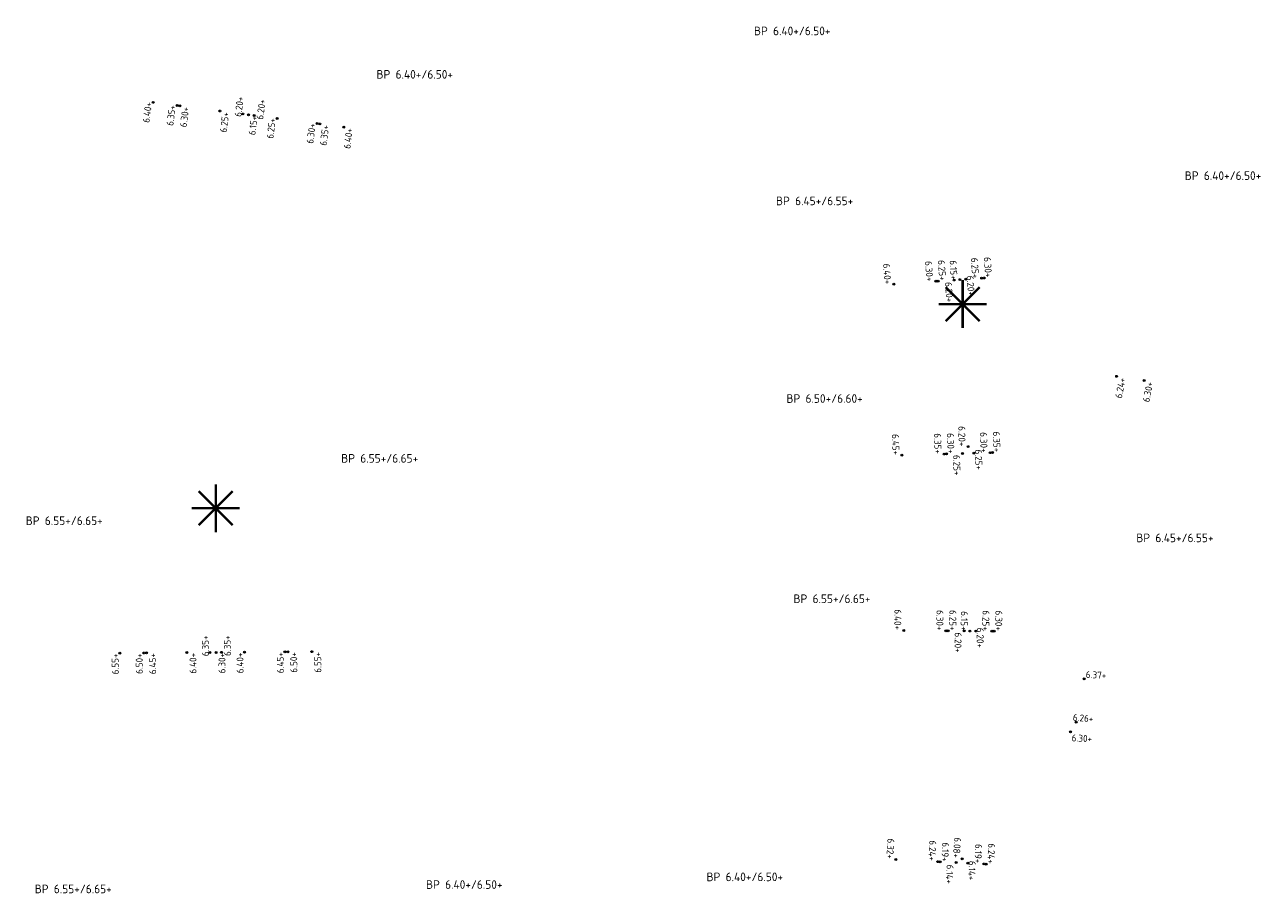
# Model space of a CAD drawing. Extents: x 168267 to 168723, y 448732 to 449595.
# Tile 2 of 32: x 168270 to 168399, y 448850 to 448941. Entities that reach past the tile are written whole.
import ezdxf
from ezdxf.enums import TextEntityAlignment as Align

# ---------------------------------------------------------------- set-up
doc = ezdxf.new("R2010")
doc.units = 0
doc.header["$MEASUREMENT"] = 0
for name, color, linetype, lineweight in [('N-PV-OG-SP_PEIL_0200_BOUWPEIL-T', 30, 'Continuous', 0), ('N-PV-OG-SP_PEIL_0500_KAVELPEIL-S', 140, 'Continuous', 0), ('N-PV-OG-SP_PEIL_0500_WEGPEIL-S', 210, 'Continuous', 0), ('N-PV-OG-SP_PEIL_0500_WEGPEIL_GOOT-S', 190, 'Continuous', 0), ('N-PV-OG-SP_PEIL_BOUWPEIL-S', 30, 'Continuous', 0), ('N-PV-VH-DREMPEL-S', 30, 'Continuous', 25)]:
    doc.layers.add(name, color=color, linetype=linetype, lineweight=lineweight)
doc.styles.add('NLCS-ISO', font='NLCS-ISO.ttf')

# ---------------------------------------------------------------- blocks, each defined once
blk = doc.blocks.new('*U7')
h = blk.add_hatch(color=256)
h.dxf.hatch_style = 1
edge = h.paths.add_edge_path()
edge.add_arc((0, 0), 0.25, 0, 360)
blk.add_circle((0, 0), 0.25)
at = {"ltscale": 0.1, "style": 'NLCS-ISO'}
blk.add_attdef('NAP', text='', height=1.8, dxfattribs=at).set_placement((-0.09, -2.99), align=Align.BOTTOM_RIGHT)
blk = doc.blocks.new('*U35')
h = blk.add_hatch(color=256)
h.dxf.hatch_style = 1
edge = h.paths.add_edge_path()
edge.add_arc((0, 0), 0.25, 0, 360)
blk.add_circle((0, 0), 0.25)
at = {"ltscale": 0.1, "style": 'NLCS-ISO'}
blk.add_attdef('NAP', text='', height=1.8, dxfattribs=at).set_placement((-0.09, -2.99), align=Align.BOTTOM_RIGHT)
blk = doc.blocks.new('SOG-PEIL_BOUWPEIL-SO')
at = {"layer": 'Defpoints'}
blk.add_point((0, 0), dxfattribs=at)
at = {"layer": 'N-PV-OG-SP_PEIL_0200_BOUWPEIL-T', "style": 'NLCS-ISO'}
for tag in ['BOUWPEIL-DEF', 'BOUWPEIL-SP']:
    blk.add_attdef(tag, text='', height=0.9, dxfattribs=at).set_placement((0, 0), align=Align.MIDDLE)
blk = doc.blocks.new('SOG-PEIL_HD-SO')
h = blk.add_hatch(color=256)
h.dxf.hatch_style = 1
edge = h.paths.add_edge_path()
edge.add_arc((0, 0), 0.25, 0, 360)
blk.add_circle((0, 0), 0.25)
at = {"ltscale": 0.1, "style": 'NLCS-ISO'}
blk.add_attdef('NAP', text='', height=1.8, dxfattribs=at).set_placement((-0.09, -0.25), align=Align.BOTTOM_RIGHT)
blk = doc.blocks.new('*U3')
h = blk.add_hatch(color=256)
h.dxf.hatch_style = 1
edge = h.paths.add_edge_path()
edge.add_arc((0, 0), 0.25, 0, 360)
blk.add_circle((0, 0), 0.25)
at = {"ltscale": 0.1, "style": 'NLCS-ISO'}
blk.add_attdef('NAP', text='', height=1.8, dxfattribs=at).set_placement((-0.09, -2.99), align=Align.BOTTOM_RIGHT)
blk = doc.blocks.new('*U38')
h = blk.add_hatch(color=256)
h.dxf.hatch_style = 1
edge = h.paths.add_edge_path()
edge.add_arc((0, 0), 0.25, 0, 360)
blk.add_circle((0, 0), 0.25)
at = {"ltscale": 0.1, "style": 'NLCS-ISO'}
blk.add_attdef('NAP', text='', height=1.8, dxfattribs=at).set_placement((4.41, -2.99), align=Align.BOTTOM_RIGHT)
blk = doc.blocks.new('*U46')
h = blk.add_hatch(color=256)
h.dxf.hatch_style = 1
edge = h.paths.add_edge_path()
edge.add_arc((0, 0), 0.25, 0, 360)
blk.add_circle((0, 0), 0.25)
at = {"ltscale": 0.1, "style": 'NLCS-ISO'}
blk.add_attdef('NAP', text='', height=1.8, dxfattribs=at).set_placement((4.41, -0.25), align=Align.BOTTOM_RIGHT)
blk = doc.blocks.new('*U4')
h = blk.add_hatch(color=256)
h.dxf.hatch_style = 1
edge = h.paths.add_edge_path()
edge.add_arc((0, 0), 0.25, 0, 360)
blk.add_circle((0, 0), 0.25)
at = {"ltscale": 0.1, "style": 'NLCS-ISO'}
blk.add_attdef('NAP', text='', height=1.8, dxfattribs=at).set_placement((4.41, -0.25), align=Align.BOTTOM_RIGHT)
blk = doc.blocks.new('*U5')
h = blk.add_hatch(color=256)
h.dxf.hatch_style = 1
edge = h.paths.add_edge_path()
edge.add_arc((0, 0), 0.25, 0, 360)
blk.add_circle((0, 0), 0.25)
at = {"ltscale": 0.1, "style": 'NLCS-ISO'}
blk.add_attdef('NAP', text='', height=1.8, dxfattribs=at).set_placement((4.41, -2.99), align=Align.BOTTOM_RIGHT)
blk = doc.blocks.new('*U45')
h = blk.add_hatch(color=256)
h.dxf.hatch_style = 1
edge = h.paths.add_edge_path()
edge.add_arc((0, 0), 0.25, 0, 360)
blk.add_circle((0, 0), 0.25)
at = {"ltscale": 0.1, "style": 'NLCS-ISO'}
blk.add_attdef('NAP', text='', height=1.8, dxfattribs=at).set_placement((-0.09, -2.99), align=Align.BOTTOM_RIGHT)
blk = doc.blocks.new('*U41')
h = blk.add_hatch(color=256)
h.dxf.hatch_style = 1
edge = h.paths.add_edge_path()
edge.add_arc((0, 0), 0.25, 0, 360)
blk.add_circle((0, 0), 0.25)
at = {"ltscale": 0.1, "style": 'NLCS-ISO'}
blk.add_attdef('NAP', text='', height=1.8, dxfattribs=at).set_placement((4.41, -0.25), align=Align.BOTTOM_RIGHT)
blk = doc.blocks.new('*U8')
h = blk.add_hatch(color=256)
h.dxf.hatch_style = 1
edge = h.paths.add_edge_path()
edge.add_arc((0, 0), 0.25, 0, 360)
blk.add_circle((0, 0), 0.25)
at = {"ltscale": 0.1, "style": 'NLCS-ISO'}
blk.add_attdef('NAP', text='', height=1.8, dxfattribs=at).set_placement((4.41, -0.25), align=Align.BOTTOM_RIGHT)
blk = doc.blocks.new('*U37')
h = blk.add_hatch(color=256)
h.dxf.hatch_style = 1
edge = h.paths.add_edge_path()
edge.add_arc((0, 0), 0.25, 0, 360)
blk.add_circle((0, 0), 0.25)
at = {"ltscale": 0.1, "style": 'NLCS-ISO'}
blk.add_attdef('NAP', text='', height=1.8, dxfattribs=at).set_placement((4.41, -2.99), align=Align.BOTTOM_RIGHT)
blk = doc.blocks.new('SVH-DREMPEL_VERKEERSREMMER-S')
at = {"color": 0, "const_width": 0.05}
for points in [[(0, -0.5), (0, 0.5)], [(-0.354, 0.354), (0.354, -0.354)], [(0.354, 0.354), (-0.354, -0.354)], [(-0.5, 0), (0.5, 0)]]:
    blk.add_lwpolyline(points, dxfattribs=at)

msp = doc.modelspace()

# ---------------------------------------------------------------- block references
at = {"layer": 'N-PV-OG-SP_PEIL_0500_KAVELPEIL-S'}
for name, p, xscale, yscale, zscale, rotation, values in [('SOG-PEIL_HD-SO', (168283.11, 448932.71), 0.4, 0.4, 0.4, 82.59558534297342, {'NAP': '6.40+'}), ('*U3', (168302.95, 448930.14), 0.4, 0.4, 0.4, 82.59558534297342, {'NAP': '6.40+'}), ('*U3', (168360.25, 448913.78), 0.4, 0.4, 0.4, 273.855433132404, {'NAP': '6.40+'}), ('*U45', (168386.32, 448903.75), 0.4000000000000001, 0.4000000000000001, 0.4000000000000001, 78.73316801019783, {'NAP': '6.30+'}), ('*U3', (168361.1, 448895.97), 0.4000000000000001, 0.4000000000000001, 0.4000000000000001, 271.6528325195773, {'NAP': '6.45+'}), ('*U3', (168361.28, 448877.72), 0.4, 0.4, 0.4, 269.5270710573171, {'NAP': '6.40+'}), ('SOG-PEIL_HD-SO', (168279.62, 448875.35), 0.3999999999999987, 0.3999999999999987, 0.3999999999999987, 90.44075954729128, {'NAP': '6.55+'}), ('*U3', (168299.62, 448875.51), 0.3999999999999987, 0.3999999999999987, 0.3999999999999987, 90.44075954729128, {'NAP': '6.55+'}), ('*U3', (168360.46, 448853.87), 0.4, 0.4, 0.4, 267.0853186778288, {'NAP': '6.32+'})]:
    msp.add_blockref(name, p, dxfattribs=dict(at, xscale=xscale, yscale=yscale, zscale=zscale, rotation=rotation)).add_auto_attribs(values)
ref = msp.add_blockref('*U41', (168380.09, 448872.67), dxfattribs=dict(at, xscale=0.4000000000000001, yscale=0.4000000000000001, zscale=0.4000000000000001, rotation=357.2396485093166))
ref.add_attrib('NAP', '6.37+', dxfattribs={"layer": '0', "ltscale": 0.1, "height": 0.72, "rotation": 357.2396, "style": 'NLCS-ISO'}).set_placement((168382.35, 448872.46), align=Align.BOTTOM_RIGHT)
ref = msp.add_blockref('*U37', (168378.66, 448867.16), dxfattribs=dict(at, xscale=0.4000000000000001, yscale=0.4000000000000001, zscale=0.4000000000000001, rotation=357.2396485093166))
ref.add_attrib('NAP', '6.30+', dxfattribs={"layer": '0', "ltscale": 0.1, "height": 0.72, "rotation": 357.2396, "style": 'NLCS-ISO'}).set_placement((168380.87, 448865.86), align=Align.BOTTOM_RIGHT)
at = {"layer": 'N-PV-OG-SP_PEIL_0500_WEGPEIL-S'}
for name, p, xscale, yscale, zscale, rotation, values in [('*U46', (168292.44, 448931.5), 0.4, 0.4, 0.4, 82.59558534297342, {'NAP': '6.20+'}), ('*U38', (168293.63, 448931.35), 0.4, 0.4, 0.4, 82.59558534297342, {'NAP': '6.20+'}), ('SOG-PEIL_HD-SO', (168285.59, 448932.39), 0.4, 0.4, 0.4, 82.59558534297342, {'NAP': '6.35+'}), ('*U3', (168285.89, 448932.35), 0.4, 0.4, 0.4, 82.59558534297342, {'NAP': '6.30+'}), ('*U3', (168290.06, 448931.81), 0.4, 0.4, 0.4, 82.59558534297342, {'NAP': '6.25+'}), ('SOG-PEIL_HD-SO', (168296.01, 448931.04), 0.4, 0.4, 0.4, 82.59558534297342, {'NAP': '6.25+'}), ('SOG-PEIL_HD-SO', (168300.17, 448930.5), 0.4, 0.4, 0.4, 82.59558534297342, {'NAP': '6.30+'}), ('*U3', (168300.47, 448930.46), 0.4, 0.4, 0.4, 82.59558534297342, {'NAP': '6.35+'}), ('*U3', (168364.62, 448914.08), 0.4, 0.4, 0.4, 273.855433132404, {'NAP': '6.30+'}), ('SOG-PEIL_HD-SO', (168364.87, 448914.09), 0.4, 0.4, 0.4, 273.855433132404, {'NAP': '6.25+'}), ('*U3', (168369.4, 448914.4), 0.4, 0.4, 0.4, 273.855433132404, {'NAP': '6.25+'}), ('SOG-PEIL_HD-SO', (168369.65, 448914.42), 0.4, 0.4, 0.4, 273.855433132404, {'NAP': '6.30+'}), ('*U4', (168367.74, 448914.29), 0.4, 0.4, 0.4, 273.855433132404, {'NAP': '6.20+'}), ('*U45', (168383.46, 448904.18), 0.4000000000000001, 0.4000000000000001, 0.4000000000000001, 78.73316801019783, {'NAP': '6.24+'}), ('*U3', (168365.48, 448896.09), 0.4000000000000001, 0.4000000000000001, 0.4000000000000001, 271.6528325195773, {'NAP': '6.35+'}), ('SOG-PEIL_HD-SO', (168365.73, 448896.1), 0.4000000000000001, 0.4000000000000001, 0.4000000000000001, 271.6528325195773, {'NAP': '6.30+'}), ('*U3', (168370.27, 448896.23), 0.4000000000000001, 0.4000000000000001, 0.4000000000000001, 271.6528325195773, {'NAP': '6.30+'}), ('SOG-PEIL_HD-SO', (168370.52, 448896.24), 0.4000000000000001, 0.4000000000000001, 0.4000000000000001, 271.6528325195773, {'NAP': '6.35+'}), ('*U4', (168368.6, 448896.18), 0.4000000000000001, 0.4000000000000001, 0.4000000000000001, 271.6528325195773, {'NAP': '6.25+'}), ('*U3', (168365.66, 448877.68), 0.4, 0.4, 0.4, 269.5270710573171, {'NAP': '6.30+'}), ('SOG-PEIL_HD-SO', (168365.91, 448877.68), 0.4, 0.4, 0.4, 269.5270710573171, {'NAP': '6.25+'}), ('*U3', (168370.45, 448877.64), 0.4, 0.4, 0.4, 269.5270710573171, {'NAP': '6.25+'}), ('SOG-PEIL_HD-SO', (168370.7, 448877.64), 0.4, 0.4, 0.4, 269.5270710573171, {'NAP': '6.30+'}), ('*U4', (168368.78, 448877.66), 0.4, 0.4, 0.4, 269.5270710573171, {'NAP': '6.20+'}), ('*U46', (168289.02, 448875.43), 0.3999999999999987, 0.3999999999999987, 0.3999999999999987, 90.44075954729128, {'NAP': '6.35+'}), ('*U38', (168290.22, 448875.44), 0.3999999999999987, 0.3999999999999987, 0.3999999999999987, 90.44075954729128, {'NAP': '6.35+'}), ('SOG-PEIL_HD-SO', (168282.12, 448875.37), 0.3999999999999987, 0.3999999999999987, 0.3999999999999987, 90.44075954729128, {'NAP': '6.50+'}), ('*U3', (168282.42, 448875.38), 0.3999999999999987, 0.3999999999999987, 0.3999999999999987, 90.44075954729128, {'NAP': '6.45+'}), ('*U3', (168286.62, 448875.41), 0.3999999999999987, 0.3999999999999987, 0.3999999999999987, 90.44075954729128, {'NAP': '6.40+'}), ('SOG-PEIL_HD-SO', (168292.62, 448875.45), 0.3999999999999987, 0.3999999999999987, 0.3999999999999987, 90.44075954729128, {'NAP': '6.40+'}), ('SOG-PEIL_HD-SO', (168296.82, 448875.49), 0.3999999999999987, 0.3999999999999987, 0.3999999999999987, 90.44075954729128, {'NAP': '6.45+'}), ('*U3', (168297.12, 448875.49), 0.3999999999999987, 0.3999999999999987, 0.3999999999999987, 90.44075954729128, {'NAP': '6.50+'}), ('*U3', (168364.83, 448853.64), 0.4, 0.4, 0.4, 267.0853186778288, {'NAP': '6.24+'}), ('SOG-PEIL_HD-SO', (168365.08, 448853.63), 0.4, 0.4, 0.4, 267.0853186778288, {'NAP': '6.19+'}), ('*U3', (168369.62, 448853.4), 0.4, 0.4, 0.4, 267.0853186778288, {'NAP': '6.19+'}), ('SOG-PEIL_HD-SO', (168369.87, 448853.39), 0.4, 0.4, 0.4, 267.0853186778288, {'NAP': '6.24+'}), ('*U4', (168367.95, 448853.48), 0.4, 0.4, 0.4, 267.0853186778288, {'NAP': '6.14+'})]:
    msp.add_blockref(name, p, dxfattribs=dict(at, xscale=xscale, yscale=yscale, zscale=zscale, rotation=rotation)).add_auto_attribs(values)
ref = msp.add_blockref('*U5', (168366.54, 448914.21), dxfattribs=dict(at, xscale=0.4, yscale=0.4, zscale=0.4, rotation=273.855433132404))
ref.add_attrib('NAP', '6.20+', dxfattribs={"layer": '0', "ltscale": 0.1, "height": 0.72, "rotation": 273.8554, "style": 'NLCS-ISO'}).set_placement((168365.5, 448911.86), align=Align.BOTTOM_RIGHT)
ref = msp.add_blockref('*U5', (168367.4, 448896.15), dxfattribs=dict(at, xscale=0.4000000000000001, yscale=0.4000000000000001, zscale=0.4000000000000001, rotation=271.6528325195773))
ref.add_attrib('NAP', '6.25+', dxfattribs={"layer": '0', "ltscale": 0.1, "height": 0.72, "rotation": 271.6528, "style": 'NLCS-ISO'}).set_placement((168366.27, 448893.85), align=Align.BOTTOM_RIGHT)
ref = msp.add_blockref('*U5', (168367.58, 448877.67), dxfattribs=dict(at, xscale=0.4, yscale=0.4, zscale=0.4, rotation=269.5270710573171))
ref.add_attrib('NAP', '6.20+', dxfattribs={"layer": '0', "ltscale": 0.1, "height": 0.72, "rotation": 269.5271, "style": 'NLCS-ISO'}).set_placement((168366.36, 448875.41), align=Align.BOTTOM_RIGHT)
ref = msp.add_blockref('*U5', (168366.75, 448853.55), dxfattribs=dict(at, xscale=0.4, yscale=0.4, zscale=0.4, rotation=267.0853186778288))
ref.add_attrib('NAP', '6.14+', dxfattribs={"layer": '0', "ltscale": 0.1, "height": 0.72, "rotation": 267.0853, "style": 'NLCS-ISO'}).set_placement((168365.44, 448851.34), align=Align.BOTTOM_RIGHT)
at = {"layer": 'N-PV-OG-SP_PEIL_0500_WEGPEIL_GOOT-S'}
for name, p, xscale, yscale, zscale, rotation, values in [('*U7', (168293.03, 448931.42), 0.4, 0.4, 0.4, 82.60000000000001, {'NAP': '6.15+'}), ('*U7', (168367.14, 448914.25), 0.4, 0.4, 0.4, 272.6037015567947, {'NAP': '6.15+'}), ('*U35', (168367.98, 448896.86), 0.3999999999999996, 0.3999999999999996, 0.3999999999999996, 270.7579990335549, {'NAP': '6.20+'}), ('*U35', (168368.18, 448877.66), 0.4, 0.4, 0.4, 268.6322375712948, {'NAP': '6.15+'}), ('*U7', (168289.65, 448875.41), 0.4, 0.4, 0.4, 90.03189435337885, {'NAP': '6.30+'}), ('*U8', (168379.24, 448868.17), 0.4, 0.4, 0.4, 355.8599337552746, {'NAP': '6.26+'}), ('*U7', (168367.37, 448853.94), 0.3999999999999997, 0.3999999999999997, 0.3999999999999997, 265.8335871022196, {'NAP': '6.08+'})]:
    msp.add_blockref(name, p, dxfattribs=dict(at, xscale=xscale, yscale=yscale, zscale=zscale, rotation=rotation)).add_auto_attribs(values)
at = {"layer": 'N-PV-OG-SP_PEIL_BOUWPEIL-S'}
ref = msp.add_blockref('SOG-PEIL_BOUWPEIL-SO', (168349.67, 448940.15), dxfattribs=at)
ref.add_attrib('BOUWPEIL-SP', 'BP 6.40+/6.50+', dxfattribs={"layer": 'N-PV-OG-SP_PEIL_0200_BOUWPEIL-T', "height": 0.9, "style": 'NLCS-ISO'}).set_placement((168349.67, 448940.15), align=Align.MIDDLE)
ref = msp.add_blockref('SOG-PEIL_BOUWPEIL-SO', (168310.35, 448935.63), dxfattribs=at)
ref.add_attrib('BOUWPEIL-SP', 'BP 6.40+/6.50+', dxfattribs={"layer": 'N-PV-OG-SP_PEIL_0200_BOUWPEIL-T', "height": 0.9, "style": 'NLCS-ISO'}).set_placement((168310.35, 448935.63), align=Align.MIDDLE)
ref = msp.add_blockref('SOG-PEIL_BOUWPEIL-SO', (168394.54, 448925.08), dxfattribs=at)
ref.add_attrib('BOUWPEIL-SP', 'BP 6.40+/6.50+', dxfattribs={"layer": 'N-PV-OG-SP_PEIL_0200_BOUWPEIL-T', "height": 0.9, "style": 'NLCS-ISO'}).set_placement((168394.54, 448925.08), align=Align.MIDDLE)
ref = msp.add_blockref('SOG-PEIL_BOUWPEIL-SO', (168352, 448922.45), dxfattribs=at)
ref.add_attrib('BOUWPEIL-SP', 'BP 6.45+/6.55+', dxfattribs={"layer": 'N-PV-OG-SP_PEIL_0200_BOUWPEIL-T', "height": 0.9, "style": 'NLCS-ISO'}).set_placement((168352, 448922.45), align=Align.MIDDLE)
ref = msp.add_blockref('SOG-PEIL_BOUWPEIL-SO', (168353.04, 448901.87), dxfattribs=at)
ref.add_attrib('BOUWPEIL-SP', 'BP 6.50+/6.60+', dxfattribs={"layer": 'N-PV-OG-SP_PEIL_0200_BOUWPEIL-T', "height": 0.9, "style": 'NLCS-ISO'}).set_placement((168353.04, 448901.87), align=Align.MIDDLE)
ref = msp.add_blockref('SOG-PEIL_BOUWPEIL-SO', (168306.7, 448895.64), dxfattribs=at)
ref.add_attrib('BOUWPEIL-SP', 'BP 6.55+/6.65+', dxfattribs={"layer": 'N-PV-OG-SP_PEIL_0200_BOUWPEIL-T', "height": 0.9, "style": 'NLCS-ISO'}).set_placement((168306.7, 448895.64), align=Align.MIDDLE)
ref = msp.add_blockref('SOG-PEIL_BOUWPEIL-SO', (168273.84, 448889.15), dxfattribs=at)
ref.add_attrib('BOUWPEIL-SP', 'BP 6.55+/6.65+', dxfattribs={"layer": 'N-PV-OG-SP_PEIL_0200_BOUWPEIL-T', "height": 0.9, "style": 'NLCS-ISO'}).set_placement((168273.84, 448889.15), align=Align.MIDDLE)
ref = msp.add_blockref('SOG-PEIL_BOUWPEIL-SO', (168389.53, 448887.36), dxfattribs=at)
ref.add_attrib('BOUWPEIL-SP', 'BP 6.45+/6.55+', dxfattribs={"layer": 'N-PV-OG-SP_PEIL_0200_BOUWPEIL-T', "height": 0.9, "style": 'NLCS-ISO'}).set_placement((168389.53, 448887.36), align=Align.MIDDLE)
ref = msp.add_blockref('SOG-PEIL_BOUWPEIL-SO', (168353.81, 448881.02), dxfattribs=at)
ref.add_attrib('BOUWPEIL-SP', 'BP 6.55+/6.65+', dxfattribs={"layer": 'N-PV-OG-SP_PEIL_0200_BOUWPEIL-T', "height": 0.9, "style": 'NLCS-ISO'}).set_placement((168353.81, 448881.02), align=Align.MIDDLE)
ref = msp.add_blockref('SOG-PEIL_BOUWPEIL-SO', (168315.51, 448851.26), dxfattribs=at)
ref.add_attrib('BOUWPEIL-SP', 'BP 6.40+/6.50+', dxfattribs={"layer": 'N-PV-OG-SP_PEIL_0200_BOUWPEIL-T', "height": 0.9, "style": 'NLCS-ISO'}).set_placement((168315.51, 448851.26), align=Align.MIDDLE)
ref = msp.add_blockref('SOG-PEIL_BOUWPEIL-SO', (168344.73, 448852.06), dxfattribs=at)
ref.add_attrib('BOUWPEIL-SP', 'BP 6.40+/6.50+', dxfattribs={"layer": 'N-PV-OG-SP_PEIL_0200_BOUWPEIL-T', "height": 0.9, "style": 'NLCS-ISO'}).set_placement((168344.73, 448852.06), align=Align.MIDDLE)
ref = msp.add_blockref('SOG-PEIL_BOUWPEIL-SO', (168274.78, 448850.8), dxfattribs=at)
ref.add_attrib('BOUWPEIL-SP', 'BP 6.55+/6.65+', dxfattribs={"layer": 'N-PV-OG-SP_PEIL_0200_BOUWPEIL-T', "height": 0.9, "style": 'NLCS-ISO'}).set_placement((168274.78, 448850.8), align=Align.MIDDLE)
at = {"layer": 'N-PV-VH-DREMPEL-S', "xscale": 5, "yscale": 5, "zscale": 5}
for p in [(168367.42, 448911.7), (168289.62, 448890.45)]:
    msp.add_blockref('SVH-DREMPEL_VERKEERSREMMER-S', p, dxfattribs=at)

doc.saveas('drawing.dxf')
